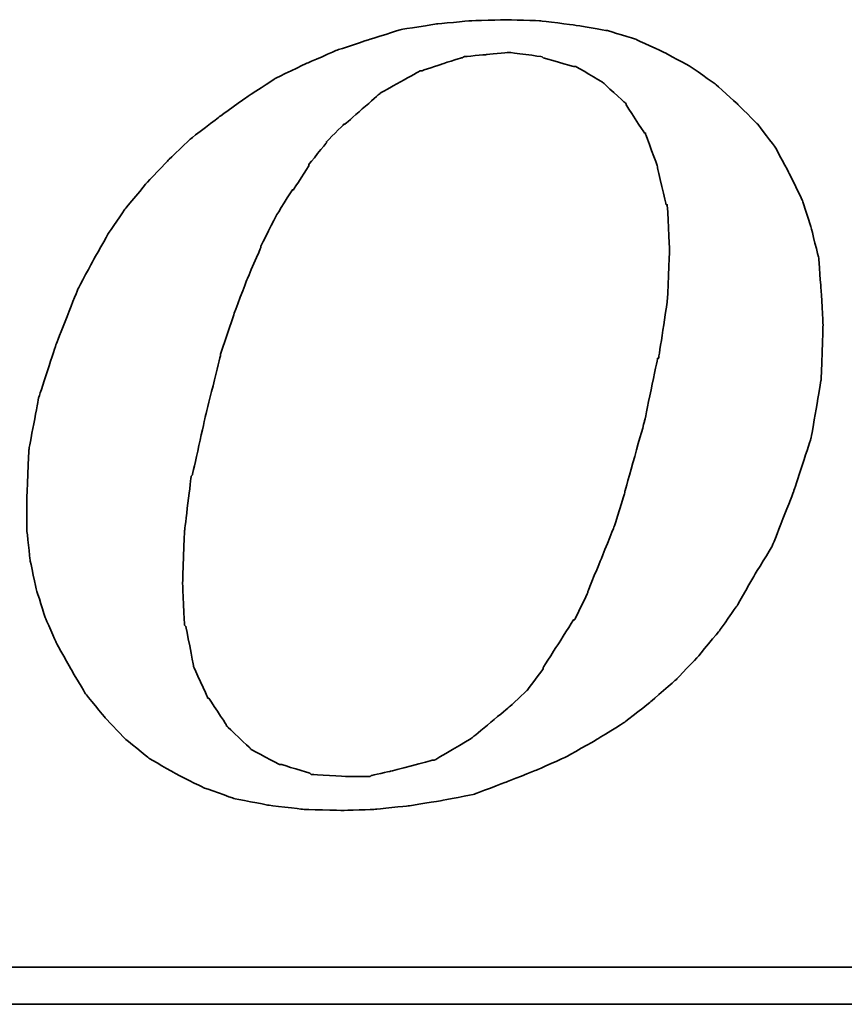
# Model space of a CAD drawing. Extents: x 15 to 126, y 28 to 89.
# Tile 39 of 45: x 97.14 to 98.69, y 62.99 to 64.83. Entities that reach past the tile are written whole.
import ezdxf

# ---------------------------------------------------------------- set-up
doc = ezdxf.new("R2010")
doc.units = 0
doc.header["$MEASUREMENT"] = 0
doc.layers.add('DIM', color=4, linetype='CONTINUOUS')
doc.layers.add('layer 1', color=7, linetype='CONTINUOUS')

# ---------------------------------------------------------------- blocks, each defined once
blk = doc.blocks.new('TBI MOTION logo(完整正式版)')
at = {"layer": 'layer 1', "color": 22, "lineweight": 35}
for points, knots in [([(35.79625, -6.98375), (35.79625, -6.98375), (36.23125, -7.43875), (36.23125, -7.43875), (36.23125, -7.43875), (36.23125, -7.43875), (36.75625, -7.87125), (36.75625, -7.87125), (36.75625, -7.87125), (36.75625, -7.87125), (37.33125, -8.20375), (37.33125, -8.20375), (37.33125, -8.20375), (37.33125, -8.20375), (37.95625, -8.51875), (37.95625, -8.51875), (37.95625, -8.51875), (37.95625, -8.51875), (38.62625, -8.75875), (38.62625, -8.75875), (38.62625, -8.75875), (38.62625, -8.75875), (39.37125, -8.90375), (39.37125, -8.90375), (39.37125, -8.90375), (39.37125, -8.90375), (40.14125, -8.99875), (40.14125, -8.99875), (40.14125, -8.99875), (40.14125, -8.99875), (41.02625, -9.02375), (41.02625, -9.02375), (41.02625, -9.02375), (41.02625, -9.02375), (41.74625, -8.99875), (41.74625, -8.99875), (41.74625, -8.99875), (41.74625, -8.99875), (42.46625, -8.92375), (42.46625, -8.92375), (42.46625, -8.92375), (42.46625, -8.92375), (43.21125, -8.80625), (43.21125, -8.80625), (43.21125, -8.80625), (43.21125, -8.80625), (43.93125, -8.66375), (43.93125, -8.66375), (43.93125, -8.66375), (43.93125, -8.66375), (44.62625, -8.39875), (44.62625, -8.39875), (44.62625, -8.39875), (44.62625, -8.39875), (45.29625, -8.13375), (45.29625, -8.13375), (45.29625, -8.13375), (45.29625, -8.13375), (45.94625, -7.84375), (45.94625, -7.84375), (45.94625, -7.84375), (45.94625, -7.84375), (46.61625, -7.46375), (46.61625, -7.46375), (46.61625, -7.46375), (46.61625, -7.46375), (47.24125, -7.07875), (47.24125, -7.07875), (47.24125, -7.07875), (47.24125, -7.07875), (47.81625, -6.62375), (47.81625, -6.62375), (47.81625, -6.62375), (47.81625, -6.62375), (48.36875, -6.14375), (48.36875, -6.14375), (48.36875, -6.14375), (48.36875, -6.14375), (48.84625, -5.64125), (48.84625, -5.64125), (48.84625, -5.64125), (48.84625, -5.64125), (49.32625, -5.06375), (49.32625, -5.06375), (49.32625, -5.06375), (49.32625, -5.06375), (49.71125, -4.51374), (49.71125, -4.51374), (49.71125, -4.51374), (49.71125, -4.51374), (50.09625, -3.83874), (50.09625, -3.83874), (50.09625, -3.83874), (50.09625, -3.83874), (50.48125, -3.21374), (50.48125, -3.21374), (50.48125, -3.21374), (50.48125, -3.21374), (50.96125, -1.99125), (50.96125, -1.99125), (50.96125, -1.99125), (50.96125, -1.99125), (51.34375, -0.81875), (51.34375, -0.81875), (51.34375, -0.81875), (51.34375, -0.81875), (51.56125, 0.45624), (51.56125, 0.45624), (51.56125, 0.45624), (51.56125, 0.45624), (51.60625, 1.67624), (51.60625, 1.67624), (51.60625, 1.67624), (51.60625, 1.67624), (51.56125, 2.44625), (51.56125, 2.44625), (51.56125, 2.44625), (51.56125, 2.44625), (51.51125, 3.14125), (51.51125, 3.14125), (51.51125, 3.14125), (51.51125, 3.14125), (51.34375, 3.81125), (51.34375, 3.81125), (51.34375, 3.81125), (51.34375, 3.81125), (51.15125, 4.41125), (51.15125, 4.41125), (51.15125, 4.41125), (51.15125, 4.41125), (50.86125, 5.01125), (50.86125, 5.01125), (50.86125, 5.01125), (50.86125, 5.01125), (50.55125, 5.58875), (50.55125, 5.58875), (50.55125, 5.58875), (50.55125, 5.58875), (50.16625, 6.09125), (50.16625, 6.09125), (50.16625, 6.09125), (50.16625, 6.09125), (49.71125, 6.54875), (49.71125, 6.54875), (49.71125, 6.54875), (49.71125, 6.54875), (49.23125, 6.98125), (49.23125, 6.98125), (49.23125, 6.98125), (49.23125, 6.98125), (48.67875, 7.36625), (48.67875, 7.36625), (48.67875, 7.36625), (48.67875, 7.36625), (48.10375, 7.67625), (48.10375, 7.67625), (48.10375, 7.67625), (48.10375, 7.67625), (47.48125, 7.96375), (47.48125, 7.96375), (47.48125, 7.96375), (47.48125, 7.96375), (46.85625, 8.15625), (46.85625, 8.15625), (46.85625, 8.15625), (46.85625, 8.15625), (46.13625, 8.27624), (46.13625, 8.27624), (46.13625, 8.27624), (46.13625, 8.27624), (45.39125, 8.37125), (45.39125, 8.37125), (45.39125, 8.37125), (45.39125, 8.37125), (44.62625, 8.39624), (44.62625, 8.39624), (44.62625, 8.39624), (44.62625, 8.39624), (43.83625, 8.37125), (43.83625, 8.37125), (43.83625, 8.37125), (43.83625, 8.37125), (43.09125, 8.30125), (43.09125, 8.30125), (43.09125, 8.30125), (43.09125, 8.30125), (42.32125, 8.18125), (42.32125, 8.18125), (42.32125, 8.18125), (42.32125, 8.18125), (41.62875, 7.96375), (41.62875, 7.96375), (41.62875, 7.96375), (41.62875, 7.96375), (40.90625, 7.72625), (40.90625, 7.72625), (40.90625, 7.72625), (40.90625, 7.72625), (40.23624, 7.43625), (40.23624, 7.43625), (40.23624, 7.43625), (40.23624, 7.43625), (39.54124, 7.10125), (39.54124, 7.10125), (39.54124, 7.10125), (39.54124, 7.10125), (38.91625, 6.69125), (38.91625, 6.69125), (38.91625, 6.69125), (38.91625, 6.69125), (38.31625, 6.26125), (38.31625, 6.26125), (38.31625, 6.26125), (38.31625, 6.26125), (37.69125, 5.78125), (37.69125, 5.78125), (37.69125, 5.78125), (37.69125, 5.78125), (37.18625, 5.30125), (37.18625, 5.30125), (37.18625, 5.30125), (37.18625, 5.30125), (36.70625, 4.79624), (36.70625, 4.79624), (36.70625, 4.79624), (36.70625, 4.79624), (36.23125, 4.22125), (36.23125, 4.22125), (36.23125, 4.22125), (36.23125, 4.22125), (35.87124, 3.69375), (35.87124, 3.69375), (35.87124, 3.69375), (35.87124, 3.69375), (35.53125, 3.09125), (35.53125, 3.09125), (35.53125, 3.09125), (35.53125, 3.09125), (35.19875, 2.47125), (35.19875, 2.47125), (35.19875, 2.47125), (35.19875, 2.47125), (34.71625, 1.24625), (34.71625, 1.24625), (34.71625, 1.24625), (34.71625, 1.24625), (34.33125, 0.06874), (34.33125, 0.06874), (34.33125, 0.06874), (34.33125, 0.06874), (34.11625, -1.07875), (34.11625, -1.07875), (34.11625, -1.07875), (34.11625, -1.07875), (34.07125, -2.15875), (34.07125, -2.15875), (34.07125, -2.15875), (34.07125, -2.15875), (34.07125, -2.85375), (34.07125, -2.85375), (34.07125, -2.85375), (34.07125, -2.85375), (34.14125, -3.50375), (34.14125, -3.50375), (34.14125, -3.50375), (34.14125, -3.50375), (34.28625, -4.17375), (34.28625, -4.17375), (34.28625, -4.17375), (34.28625, -4.17375), (34.47625, -4.77624), (34.47625, -4.77624), (34.47625, -4.77624), (34.47625, -4.77624), (34.71625, -5.32625), (34.71625, -5.32625), (34.71625, -5.32625), (34.71625, -5.32625), (35.05375, -5.92875), (35.05375, -5.92875), (35.05375, -5.92875), (35.05375, -5.92875), (35.36375, -6.45375), (35.36375, -6.45375), (35.36375, -6.45375), (35.36375, -6.45375), (35.79625, -6.98375), (35.79625, -6.98375)], [0, 0, 0, 0, 0.01388889, 0.01388889, 0.01388889, 0.0138889, 0.02777778, 0.02777778, 0.02777778, 0.02777779, 0.04166667, 0.04166667, 0.04166667, 0.04166668, 0.05555556, 0.05555556, 0.05555556, 0.05555557, 0.06944444, 0.06944444, 0.06944444, 0.06944445, 0.08333333, 0.08333333, 0.08333333, 0.08333334, 0.09722222, 0.09722222, 0.09722222, 0.09722223, 0.11111111, 0.11111111, 0.11111111, 0.11111112, 0.125, 0.125, 0.125, 0.12500001, 0.13888889, 0.13888889, 0.13888889, 0.1388889, 0.15277778, 0.15277778, 0.15277778, 0.15277779, 0.16666667, 0.16666667, 0.16666667, 0.16666668, 0.18055556, 0.18055556, 0.18055556, 0.18055557, 0.19444444, 0.19444444, 0.19444444, 0.19444445, 0.20833333, 0.20833333, 0.20833333, 0.20833334, 0.22222222, 0.22222222, 0.22222222, 0.22222223, 0.23611111, 0.23611111, 0.23611111, 0.23611112, 0.25, 0.25, 0.25, 0.25000001, 0.26388889, 0.26388889, 0.26388889, 0.2638889, 0.27777778, 0.27777778, 0.27777778, 0.27777779, 0.29166667, 0.29166667, 0.29166667, 0.29166668, 0.30555556, 0.30555556, 0.30555556, 0.30555557, 0.31944444, 0.31944444, 0.31944444, 0.31944445, 0.33333333, 0.33333333, 0.33333333, 0.33333334, 0.34722222, 0.34722222, 0.34722222, 0.34722223, 0.36111111, 0.36111111, 0.36111111, 0.36111112, 0.375, 0.375, 0.375, 0.37500001, 0.38888889, 0.38888889, 0.38888889, 0.3888889, 0.40277778, 0.40277778, 0.40277778, 0.40277779, 0.41666667, 0.41666667, 0.41666667, 0.41666668, 0.43055556, 0.43055556, 0.43055556, 0.43055557, 0.44444444, 0.44444444, 0.44444444, 0.44444445, 0.45833333, 0.45833333, 0.45833333, 0.45833334, 0.47222222, 0.47222222, 0.47222222, 0.47222223, 0.48611111, 0.48611111, 0.48611111, 0.48611112, 0.5, 0.5, 0.5, 0.50000001, 0.51388889, 0.51388889, 0.51388889, 0.5138889, 0.52777778, 0.52777778, 0.52777778, 0.52777779, 0.54166667, 0.54166667, 0.54166667, 0.54166668, 0.55555556, 0.55555556, 0.55555556, 0.55555557, 0.56944444, 0.56944444, 0.56944444, 0.56944445, 0.58333333, 0.58333333, 0.58333333, 0.58333334, 0.59722222, 0.59722222, 0.59722222, 0.59722223, 0.61111111, 0.61111111, 0.61111111, 0.61111112, 0.625, 0.625, 0.625, 0.62500001, 0.63888889, 0.63888889, 0.63888889, 0.6388889, 0.65277778, 0.65277778, 0.65277778, 0.65277779, 0.66666667, 0.66666667, 0.66666667, 0.66666668, 0.68055556, 0.68055556, 0.68055556, 0.68055557, 0.69444444, 0.69444444, 0.69444444, 0.69444445, 0.70833333, 0.70833333, 0.70833333, 0.70833334, 0.72222222, 0.72222222, 0.72222222, 0.72222223, 0.73611111, 0.73611111, 0.73611111, 0.73611112, 0.75, 0.75, 0.75, 0.75000001, 0.76388889, 0.76388889, 0.76388889, 0.7638889, 0.77777778, 0.77777778, 0.77777778, 0.77777779, 0.79166667, 0.79166667, 0.79166667, 0.79166668, 0.80555556, 0.80555556, 0.80555556, 0.80555557, 0.81944444, 0.81944444, 0.81944444, 0.81944445, 0.83333333, 0.83333333, 0.83333333, 0.83333334, 0.84722222, 0.84722222, 0.84722222, 0.84722223, 0.86111111, 0.86111111, 0.86111111, 0.86111112, 0.875, 0.875, 0.875, 0.87500001, 0.88888889, 0.88888889, 0.88888889, 0.8888889, 0.90277778, 0.90277778, 0.90277778, 0.90277779, 0.91666667, 0.91666667, 0.91666667, 0.91666668, 0.93055556, 0.93055556, 0.93055556, 0.93055557, 0.94444444, 0.94444444, 0.94444444, 0.94444445, 0.95833333, 0.95833333, 0.95833333, 0.95833334, 0.97222222, 0.97222222, 0.97222222, 0.97222223, 0.98611111, 0.98611111, 0.98611111, 0.98611112, 1, 1, 1, 1]), ([(38.33875, 1.03124), (38.33875, 1.03124), (38.62625, 1.89625), (38.62625, 1.89625), (38.62625, 1.89625), (38.62625, 1.89625), (38.91625, 2.66375), (38.91625, 2.66375), (38.91625, 2.66375), (38.91625, 2.66375), (39.22625, 3.38125), (39.22625, 3.38125), (39.22625, 3.38125), (39.22625, 3.38125), (39.22625, 3.40624), (39.22625, 3.40624), (39.22625, 3.40624), (39.22625, 3.40624), (39.56124, 4.07624), (39.56124, 4.07624), (39.56124, 4.07624), (39.56124, 4.07624), (39.92125, 4.65125), (39.92125, 4.65125), (39.92125, 4.65125), (39.92125, 4.65125), (39.94625, 4.65125), (39.94625, 4.65125), (39.94625, 4.65125), (39.94625, 4.65125), (40.28125, 5.17875), (40.28125, 5.17875), (40.28125, 5.17875), (40.28125, 5.17875), (40.28125, 5.20375), (40.28125, 5.20375), (40.28125, 5.20375), (40.28125, 5.20375), (40.66875, 5.68625), (40.66875, 5.68625), (40.66875, 5.68625), (40.66875, 5.68625), (40.66875, 5.70625), (40.66875, 5.70625), (40.66875, 5.70625), (40.66875, 5.70625), (41.05124, 6.09125), (41.05124, 6.09125), (41.05124, 6.09125), (41.05124, 6.09125), (41.07625, 6.09125), (41.07625, 6.09125), (41.07625, 6.09125), (41.07625, 6.09125), (41.84125, 6.76625), (41.84125, 6.76625), (41.84125, 6.76625), (41.84125, 6.76625), (41.86625, 6.78625), (41.86625, 6.78625), (41.86625, 6.78625), (41.86625, 6.78625), (42.73125, 7.26624), (42.73125, 7.26624), (42.73125, 7.26624), (42.73125, 7.26624), (42.75625, 7.26624), (42.75625, 7.26624), (42.75625, 7.26624), (42.75625, 7.26624), (43.18625, 7.41125), (43.18625, 7.41125), (43.18625, 7.41125), (43.18625, 7.41125), (43.64125, 7.55625), (43.64125, 7.55625), (43.64125, 7.55625), (43.64125, 7.55625), (43.66625, 7.55625), (43.66625, 7.55625), (43.66625, 7.55625), (43.66625, 7.55625), (43.69125, 7.58124), (43.69125, 7.58124), (43.69125, 7.58124), (43.69125, 7.58124), (44.19125, 7.62625), (44.19125, 7.62625), (44.19125, 7.62625), (44.19125, 7.62625), (44.67125, 7.67625), (44.67125, 7.67625), (44.67125, 7.67625), (44.67125, 7.67625), (44.69625, 7.67625), (44.69625, 7.67625), (44.69625, 7.67625), (44.69625, 7.67625), (45.41875, 7.58124), (45.41875, 7.58124), (45.41875, 7.58124), (45.41875, 7.58124), (45.44125, 7.55625), (45.44125, 7.55625), (45.44125, 7.55625), (45.44125, 7.55625), (46.11125, 7.36625), (46.11125, 7.36625), (46.11125, 7.36625), (46.11125, 7.36625), (46.13625, 7.36625), (46.13625, 7.36625), (46.13625, 7.36625), (46.13625, 7.36625), (46.15875, 7.36625), (46.15875, 7.36625), (46.15875, 7.36625), (46.15875, 7.36625), (46.73625, 7.02624), (46.73625, 7.02624), (46.73625, 7.02624), (46.73625, 7.02624), (46.76125, 7.00624), (46.76125, 7.00624), (46.76125, 7.00624), (46.76125, 7.00624), (47.24125, 6.57124), (47.24125, 6.57124), (47.24125, 6.57124), (47.24125, 6.57124), (47.26625, 6.54875), (47.26625, 6.54875), (47.26625, 6.54875), (47.26625, 6.54875), (47.26625, 6.52375), (47.26625, 6.52375), (47.26625, 6.52375), (47.26625, 6.52375), (47.67375, 5.89875), (47.67375, 5.89875), (47.67375, 5.89875), (47.67375, 5.89875), (47.69625, 5.89875), (47.69625, 5.89875), (47.69625, 5.89875), (47.69625, 5.89875), (47.69625, 5.87625), (47.69625, 5.87625), (47.69625, 5.87625), (47.69625, 5.87625), (47.96125, 5.15625), (47.96125, 5.15625), (47.96125, 5.15625), (47.96125, 5.15625), (47.96125, 5.13125), (47.96125, 5.13125), (47.96125, 5.13125), (47.96125, 5.13125), (48.15125, 4.31875), (48.15125, 4.31875), (48.15125, 4.31875), (48.15125, 4.31875), (48.17625, 4.31875), (48.17625, 4.31875), (48.17625, 4.31875), (48.17625, 4.31875), (48.17625, 4.29125), (48.17625, 4.29125), (48.17625, 4.29125), (48.17625, 4.29125), (48.22625, 3.33125), (48.22625, 3.33125), (48.22625, 3.33125), (48.22625, 3.33125), (48.22625, 3.30875), (48.22625, 3.30875), (48.22625, 3.30875), (48.22625, 3.30875), (48.17625, 2.20624), (48.17625, 2.20624), (48.17625, 2.20624), (48.17625, 2.20624), (48.17625, 2.18124), (48.17625, 2.18124), (48.17625, 2.18124), (48.17625, 2.18124), (47.98375, 0.93624), (47.98375, 0.93624), (47.98375, 0.93624), (47.98375, 0.93624), (47.96125, 0.93624), (47.96125, 0.93624), (47.96125, 0.93624), (47.96125, 0.93624), (47.67375, -0.45874), (47.67375, -0.45874), (47.67375, -0.45874), (47.67375, -0.45874), (47.24125, -1.99125), (47.24125, -1.99125), (47.24125, -1.99125), (47.24125, -1.99125), (47.24125, -2.01874), (47.24125, -2.01874), (47.24125, -2.01874), (47.24125, -2.01874), (47.00125, -2.78375), (47.00125, -2.78375), (47.00125, -2.78375), (47.00125, -2.78375), (46.71125, -3.50375), (46.71125, -3.50375), (46.71125, -3.50375), (46.71125, -3.50375), (46.42625, -4.19875), (46.42625, -4.19875), (46.42625, -4.19875), (46.42625, -4.19875), (46.42625, -4.22375), (46.42625, -4.22375), (46.42625, -4.22375), (46.42625, -4.22375), (46.13625, -4.82374), (46.13625, -4.82374), (46.13625, -4.82374), (46.13625, -4.82374), (46.11125, -4.82374), (46.11125, -4.82374), (46.11125, -4.82374), (46.11125, -4.82374), (45.77625, -5.35125), (45.77625, -5.35125), (45.77625, -5.35125), (45.77625, -5.35125), (45.44125, -5.87875), (45.44125, -5.87875), (45.44125, -5.87875), (45.44125, -5.87875), (45.44125, -5.90375), (45.44125, -5.90375), (45.44125, -5.90375), (45.44125, -5.90375), (45.10625, -6.35875), (45.10625, -6.35875), (45.10625, -6.35875), (45.10625, -6.35875), (45.08125, -6.38375), (45.08125, -6.38375), (45.08125, -6.38375), (45.08125, -6.38375), (44.69625, -6.74375), (44.69625, -6.74375), (44.69625, -6.74375), (44.69625, -6.74375), (43.88375, -7.41625), (43.88375, -7.41625), (43.88375, -7.41625), (43.88375, -7.41625), (43.85625, -7.43875), (43.85625, -7.43875), (43.85625, -7.43875), (43.85625, -7.43875), (43.04125, -7.91875), (43.04125, -7.91875), (43.04125, -7.91875), (43.04125, -7.91875), (43.01625, -7.91875), (43.01625, -7.91875), (43.01625, -7.91875), (43.01625, -7.91875), (42.99625, -7.91875), (42.99625, -7.91875), (42.99625, -7.91875), (42.99625, -7.91875), (42.08125, -8.15875), (42.08125, -8.15875), (42.08125, -8.15875), (42.08125, -8.15875), (41.65125, -8.25625), (41.65125, -8.25625), (41.65125, -8.25625), (41.65125, -8.25625), (41.62875, -8.27875), (41.62875, -8.27875), (41.62875, -8.27875), (41.62875, -8.27875), (41.60125, -8.27875), (41.60125, -8.27875), (41.60125, -8.27875), (41.60125, -8.27875), (41.12125, -8.27875), (41.12125, -8.27875), (41.12125, -8.27875), (41.12125, -8.27875), (40.35624, -8.23125), (40.35624, -8.23125), (40.35624, -8.23125), (40.35624, -8.23125), (40.33125, -8.23125), (40.33125, -8.23125), (40.33125, -8.23125), (40.33125, -8.23125), (40.30625, -8.20375), (40.30625, -8.20375), (40.30625, -8.20375), (40.30625, -8.20375), (39.68375, -8.01375), (39.68375, -8.01375), (39.68375, -8.01375), (39.68375, -8.01375), (39.66124, -8.01375), (39.66124, -8.01375), (39.66124, -8.01375), (39.66124, -8.01375), (39.63625, -8.01375), (39.63625, -8.01375), (39.63625, -8.01375), (39.63625, -8.01375), (39.01125, -7.67875), (39.01125, -7.67875), (39.01125, -7.67875), (39.01125, -7.67875), (38.98875, -7.65375), (38.98875, -7.65375), (38.98875, -7.65375), (38.98875, -7.65375), (38.48625, -7.17375), (38.48625, -7.17375), (38.48625, -7.17375), (38.48625, -7.17375), (38.45875, -7.14875), (38.45875, -7.14875), (38.45875, -7.14875), (38.45875, -7.14875), (38.45875, -7.12875), (38.45875, -7.12875), (38.45875, -7.12875), (38.45875, -7.12875), (38.07625, -6.54875), (38.07625, -6.54875), (38.07625, -6.54875), (38.07625, -6.54875), (38.05125, -6.54875), (38.05125, -6.54875), (38.05125, -6.54875), (38.05125, -6.54875), (38.05125, -6.52875), (38.05125, -6.52875), (38.05125, -6.52875), (38.05125, -6.52875), (37.74125, -5.85375), (37.74125, -5.85375), (37.74125, -5.85375), (37.74125, -5.85375), (37.74125, -5.82875), (37.74125, -5.82875), (37.74125, -5.82875), (37.74125, -5.82875), (37.57375, -4.96875), (37.57375, -4.96875), (37.57375, -4.96875), (37.57375, -4.96875), (37.54625, -4.94375), (37.54625, -4.94375), (37.54625, -4.94375), (37.54625, -4.94375), (37.50125, -4.03375), (37.50125, -4.03375), (37.50125, -4.03375), (37.50125, -4.03375), (37.50125, -4.00875), (37.50125, -4.00875), (37.50125, -4.00875), (37.50125, -4.00875), (37.54625, -2.85375), (37.54625, -2.85375), (37.54625, -2.85375), (37.54625, -2.85375), (37.69125, -1.65875), (37.69125, -1.65875), (37.69125, -1.65875), (37.69125, -1.65875), (37.71624, -1.63375), (37.71624, -1.63375), (37.71624, -1.63375), (37.71624, -1.63375), (38.00375, -0.33875), (38.00375, -0.33875), (38.00375, -0.33875), (38.00375, -0.33875), (38.33875, 1.00624), (38.33875, 1.00624), (38.33875, 1.00624), (38.33875, 1.00624), (38.33875, 1.03124), (38.33875, 1.03124)], [0, 0, 0, 0, 0.01010101, 0.01010101, 0.01010101, 0.01010102, 0.02020202, 0.02020202, 0.02020202, 0.02020203, 0.03030303, 0.03030303, 0.03030303, 0.03030304, 0.04040404, 0.04040404, 0.04040404, 0.04040405, 0.05050505, 0.05050505, 0.05050505, 0.05050506, 0.06060606, 0.06060606, 0.06060606, 0.06060607, 0.07070707, 0.07070707, 0.07070707, 0.07070708, 0.08080808, 0.08080808, 0.08080808, 0.08080809, 0.09090909, 0.09090909, 0.09090909, 0.0909091, 0.1010101, 0.1010101, 0.1010101, 0.10101011, 0.11111111, 0.11111111, 0.11111111, 0.11111112, 0.12121212, 0.12121212, 0.12121212, 0.12121213, 0.13131313, 0.13131313, 0.13131313, 0.13131314, 0.14141414, 0.14141414, 0.14141414, 0.14141415, 0.15151515, 0.15151515, 0.15151515, 0.15151516, 0.16161616, 0.16161616, 0.16161616, 0.16161617, 0.17171717, 0.17171717, 0.17171717, 0.17171718, 0.18181818, 0.18181818, 0.18181818, 0.18181819, 0.19191919, 0.19191919, 0.19191919, 0.1919192, 0.2020202, 0.2020202, 0.2020202, 0.20202021, 0.21212121, 0.21212121, 0.21212121, 0.21212122, 0.22222222, 0.22222222, 0.22222222, 0.22222223, 0.23232323, 0.23232323, 0.23232323, 0.23232324, 0.24242424, 0.24242424, 0.24242424, 0.24242425, 0.25252525, 0.25252525, 0.25252525, 0.25252526, 0.26262626, 0.26262626, 0.26262626, 0.26262627, 0.27272727, 0.27272727, 0.27272727, 0.27272728, 0.28282828, 0.28282828, 0.28282828, 0.28282829, 0.29292929, 0.29292929, 0.29292929, 0.2929293, 0.3030303, 0.3030303, 0.3030303, 0.30303031, 0.31313131, 0.31313131, 0.31313131, 0.31313132, 0.32323232, 0.32323232, 0.32323232, 0.32323233, 0.33333333, 0.33333333, 0.33333333, 0.33333334, 0.34343434, 0.34343434, 0.34343434, 0.34343435, 0.35353535, 0.35353535, 0.35353535, 0.35353536, 0.36363636, 0.36363636, 0.36363636, 0.36363637, 0.37373737, 0.37373737, 0.37373737, 0.37373738, 0.38383838, 0.38383838, 0.38383838, 0.38383839, 0.39393939, 0.39393939, 0.39393939, 0.3939394, 0.4040404, 0.4040404, 0.4040404, 0.40404041, 0.41414141, 0.41414141, 0.41414141, 0.41414142, 0.42424242, 0.42424242, 0.42424242, 0.42424243, 0.43434343, 0.43434343, 0.43434343, 0.43434344, 0.44444444, 0.44444444, 0.44444444, 0.44444445, 0.45454545, 0.45454545, 0.45454545, 0.45454546, 0.46464646, 0.46464646, 0.46464646, 0.46464647, 0.47474747, 0.47474747, 0.47474747, 0.47474748, 0.48484848, 0.48484848, 0.48484848, 0.48484849, 0.49494949, 0.49494949, 0.49494949, 0.4949495, 0.50505051, 0.50505051, 0.50505051, 0.50505052, 0.51515152, 0.51515152, 0.51515152, 0.51515153, 0.52525253, 0.52525253, 0.52525253, 0.52525254, 0.53535354, 0.53535354, 0.53535354, 0.53535355, 0.54545455, 0.54545455, 0.54545455, 0.54545456, 0.55555556, 0.55555556, 0.55555556, 0.55555557, 0.56565657, 0.56565657, 0.56565657, 0.56565658, 0.57575758, 0.57575758, 0.57575758, 0.57575759, 0.58585859, 0.58585859, 0.58585859, 0.5858586, 0.5959596, 0.5959596, 0.5959596, 0.59595961, 0.60606061, 0.60606061, 0.60606061, 0.60606062, 0.61616162, 0.61616162, 0.61616162, 0.61616163, 0.62626263, 0.62626263, 0.62626263, 0.62626264, 0.63636364, 0.63636364, 0.63636364, 0.63636365, 0.64646465, 0.64646465, 0.64646465, 0.64646466, 0.65656566, 0.65656566, 0.65656566, 0.65656567, 0.66666667, 0.66666667, 0.66666667, 0.66666668, 0.67676768, 0.67676768, 0.67676768, 0.67676769, 0.68686869, 0.68686869, 0.68686869, 0.6868687, 0.6969697, 0.6969697, 0.6969697, 0.69696971, 0.70707071, 0.70707071, 0.70707071, 0.70707072, 0.71717172, 0.71717172, 0.71717172, 0.71717173, 0.72727273, 0.72727273, 0.72727273, 0.72727274, 0.73737374, 0.73737374, 0.73737374, 0.73737375, 0.74747475, 0.74747475, 0.74747475, 0.74747476, 0.75757576, 0.75757576, 0.75757576, 0.75757577, 0.76767677, 0.76767677, 0.76767677, 0.76767678, 0.77777778, 0.77777778, 0.77777778, 0.77777779, 0.78787879, 0.78787879, 0.78787879, 0.7878788, 0.7979798, 0.7979798, 0.7979798, 0.79797981, 0.80808081, 0.80808081, 0.80808081, 0.80808082, 0.81818182, 0.81818182, 0.81818182, 0.81818183, 0.82828283, 0.82828283, 0.82828283, 0.82828284, 0.83838384, 0.83838384, 0.83838384, 0.83838385, 0.84848485, 0.84848485, 0.84848485, 0.84848486, 0.85858586, 0.85858586, 0.85858586, 0.85858587, 0.86868687, 0.86868687, 0.86868687, 0.86868688, 0.87878788, 0.87878788, 0.87878788, 0.87878789, 0.88888889, 0.88888889, 0.88888889, 0.8888889, 0.8989899, 0.8989899, 0.8989899, 0.89898991, 0.90909091, 0.90909091, 0.90909091, 0.90909092, 0.91919192, 0.91919192, 0.91919192, 0.91919193, 0.92929293, 0.92929293, 0.92929293, 0.92929294, 0.93939394, 0.93939394, 0.93939394, 0.93939395, 0.94949495, 0.94949495, 0.94949495, 0.94949496, 0.95959596, 0.95959596, 0.95959596, 0.95959597, 0.96969697, 0.96969697, 0.96969697, 0.96969698, 0.97979798, 0.97979798, 0.97979798, 0.97979799, 0.98989899, 0.98989899, 0.98989899, 0.989899, 1, 1, 1, 1]), ([(75.90875, -9.47875), (75.90875, -9.47875), (75.90875, -12.28625), (75.90875, -12.28625), (75.90875, -12.28625), (75.90875, -12.28625), (75.90875, -12.47875), (75.90875, -12.47875), (75.90875, -12.47875), (75.90875, -12.47875), (75.71625, -12.47875), (75.71625, -12.47875), (75.71625, -12.47875), (75.71625, -12.47875), (-88.32875, -12.47875), (-88.32875, -12.47875), (-88.32875, -12.47875), (-88.32875, -12.47875), (-88.32875, -13.29375), (-88.32875, -13.29375), (-88.32875, -13.29375), (-88.32875, -13.29375), (82.89125, -13.29375), (82.89125, -13.29375), (82.89125, -13.29375), (82.89125, -13.29375), (75.90875, -9.47875), (75.90875, -9.47875)], [0, 0, 0, 0, 0.14285714, 0.14285714, 0.14285714, 0.14285715, 0.28571429, 0.28571429, 0.28571429, 0.2857143, 0.42857143, 0.42857143, 0.42857143, 0.42857144, 0.57142857, 0.57142857, 0.57142857, 0.57142858, 0.71428571, 0.71428571, 0.71428571, 0.71428572, 0.85714286, 0.85714286, 0.85714286, 0.85714287, 1, 1, 1, 1])]:
    blk.add_open_spline(points, degree=3, knots=knots, dxfattribs=at)

msp = doc.modelspace()

# ---------------------------------------------------------------- block references
at = {"layer": 'DIM', "color": 0, "xscale": 0.0851363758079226, "yscale": 0.0851363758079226, "zscale": 0.0851363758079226}
msp.add_blockref('TBI MOTION logo(完整正式版)', (94.2541, 64.1192), dxfattribs=at)

doc.saveas('drawing.dxf')
